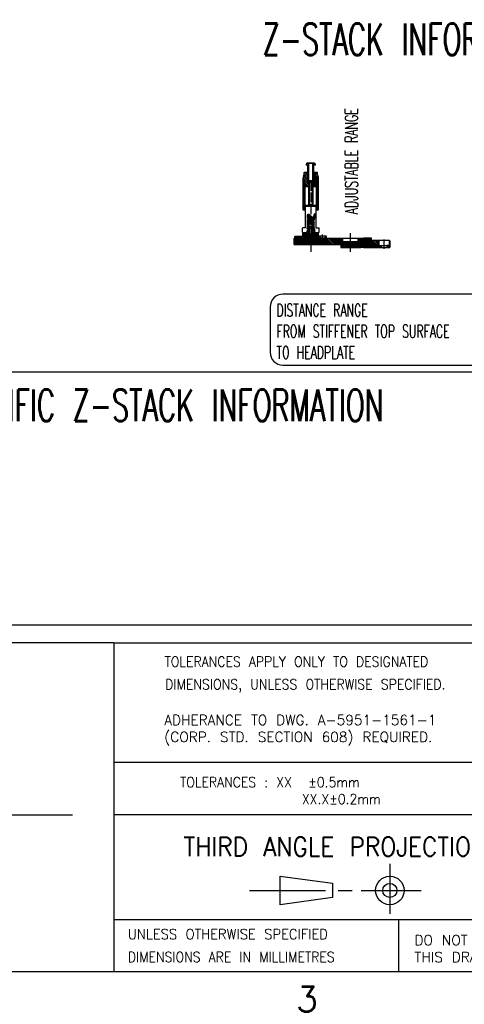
# Model space of a CAD drawing. Extents: x -1763 to 4575, y -3429 to 1051.
# Tile 76 of 174: x 2207 to 2769, y -3419 to -2175. Entities that reach past the tile are written whole.
import ezdxf

# ---------------------------------------------------------------- set-up
doc = ezdxf.new("R2010")
doc.units = 0
doc.linetypes.add('DOT_CENTER', pattern=[14, 12, -1, 0, -1])
doc.layers.add('1', color=7, linetype='CONTINUOUS')
doc.styles.add('CONVERTER_1', font='txt.shx', dxfattribs={"width": 0.63})
doc.styles.add('CONVERTER_10', font='txt.shx', dxfattribs={"width": 0.9045})
doc.styles.add('CONVERTER_4', font='txt.shx', dxfattribs={"width": 0.9})
doc.styles.add('CONVERTER_5', font='txt.shx', dxfattribs={"width": 0.99})
doc.styles.add('CONVERTER_8', font='txt.shx', dxfattribs={"width": 0.945})
doc.styles.add('CONVERTER_9', font='txt.shx', dxfattribs={"width": 0.97875})
pattern_1 = [(135, (-1142.24, -11457.8625), (-1.06066017, -1.06066017), [])]
pattern_2 = [(45, (-1106.5953, -11706.0745), (-1.06066017, 1.06066017), [])]
pattern_3 = [(45, (-1273.4511, -11577.1904), (-0.70710678, 0.70710678), [])]
pattern_4 = [(45, (-1142.2401, -11457.8625), (-0.565685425, 0.565685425), [])]
pattern_5 = [(135, (-1142.2401, -11457.8625), (-0.70710678, -0.70710678), [])]

# ---------------------------------------------------------------- blocks, each defined once
blk = doc.blocks.new('TEXT__610', base_point=(-2000, -2800))
at = {"layer": '1', "color": 1, "linetype": 'CONTINUOUS'}
blk.add_line((4500, -2620), (-700, -2620), dxfattribs=at)
at = {"layer": '1', "color": 7, "linetype": 'CONTINUOUS'}
blk.add_line((4500, -2940), (1900, -2940), dxfattribs=at)
at = {"layer": '1', "color": 7, "style": 'CONVERTER_1', "width": 0.63}
blk.add_text('PROBER SPECIFIC Z-STACK INFORMATION', height=40, dxfattribs=at).set_placement((1947.6, -2682))
blk = doc.blocks.new('ATA1_S', base_point=(-213.98, -422.25))
at = {"layer": '1', "color": 1, "linetype": 'CONTINUOUS'}
for p, q in [((290.81, -370.32), (200.98, -370.32)), ((290.81, -370.32), (360.81, -370.32)), ((290.81, -370.32), (290.81, -422.25)), ((360.81, -389.23), (290.81, -389.23)), ((205.85, -397.49), (284.3, -397.49)), ((360.81, -397.49), (290.81, -397.49)), ((290.81, -414), (335.81, -414)), ((335.81, -414), (335.81, -422.25)), ((335.81, -414), (499.58, -414))]:
    blk.add_line(p, q, dxfattribs=at)
at = {"layer": '1', "color": 1, "linetype": 'DOT_CENTER'}
for p, q in [((334.43, -405.2), (334.43, -413.12)), ((312.27, -409.43), (328.49, -409.43)), ((329.89, -409.43), (339.36, -409.43))]:
    blk.add_line(p, q, dxfattribs=at)
at = {"layer": '1', "color": 7, "linetype": 'CONTINUOUS'}
for p, q in [((317.12, -411.68), (317.12, -407.18)), ((317.12, -407.18), (325.37, -408.3)), ((325.37, -408.3), (325.37, -410.55)), ((325.37, -410.55), (317.12, -411.68)), ((-213.98, -422.25), (565.58, -422.25))]:
    blk.add_line(p, q, dxfattribs=at)
for radius in [2.25, 1.12]:
    blk.add_circle((334.43, -409.43), radius, dxfattribs=at)
at = {"layer": '1', "color": 1}
for s, style, width, p in [('TOLERANCES APPLY ONLY TO DESIGNATED', 'CONVERTER_4', 0.9, (298.83, -374.07)), ('DIMENSIONS, UNLESS OTHERWISE SPECIFIED.', 'CONVERTER_10', 0.9045, (298.92, -377.66)), ('UNLESS OTHERWISE SPECIFIED', 'CONVERTER_8', 0.945, (293.03, -417.13)), ('DIMENSIONS ARE IN MILLIMETRES', 'CONVERTER_4', 0.9, (293.03, -420.75))]:
    blk.add_text(s, height=1.6, dxfattribs=dict(at, style=style, width=width)).set_placement(p)
at = {"layer": '1', "color": 1, "char_height": 1.6, "attachment_point": 7}
for s, insert, style in [('ADHERANCE TO DWG. A-5951-1561-1\\P(CORP. STD. SECTION 608) REQUIRED.', (298.78, -386.5), 'CONVERTER_5'), ('TOLERANCES : XX  ±0.5mm\\P               XX.X±0.2mm', (301.27, -395.79), 'CONVERTER_4'), ('DO NOT SCALE\\PTHIS DRAWING', (338.32, -420.76), 'CONVERTER_5')]:
    blk.add_mtext(s, dxfattribs=dict(at, insert=insert, style=style))
at = {"layer": '1', "color": 7, "attachment_point": 8}
for s, insert, char_height, style in [('THIRD ANGLE PROJECTION', (325.81, -404.02), 3, 'CONVERTER_4'), ('3', (321.34, -428.6), 4, 'CONVERTER_9')]:
    blk.add_mtext(s, dxfattribs=dict(at, insert=insert, char_height=char_height, style=style))
blk = doc.blocks.new('Z-STACK', base_point=(-660.97, -2583.47))
at = {"layer": '1', "linetype": 'CONTINUOUS'}
h = blk.add_hatch(dxfattribs=at)
h.set_pattern_fill('USER', color=3, scale=1.5, angle=135, pattern_type=0)
h.set_pattern_definition(pattern_1)
edge = h.paths.add_edge_path()
edge.add_line((2571.3, -2367.71), (2567.3, -2367.71))
edge.add_arc((2567.3, -2368.21), 0.5, 90, 180)
edge.add_line((2566.8, -2368.21), (2566.8, -2371.09))
edge.add_line((2566.8, -2371.09), (2566.2, -2372.12))
edge.add_arc((2571.4, -2375.12), 6, 150, 180)
edge.add_line((2565.4, -2375.12), (2565.4, -2414.51))
edge.add_line((2565.4, -2414.51), (2565.7, -2414.81))
edge.add_line((2565.7, -2414.81), (2568.1, -2414.81))
edge.add_line((2568.1, -2414.81), (2568.4, -2414.51))
edge.add_line((2568.4, -2414.51), (2568.4, -2386.21))
edge.add_arc((2568.7, -2386.21), 0.3, 450, 540, ccw=False)
edge.add_line((2568.7, -2385.91), (2572.8, -2385.91))
edge.add_line((2572.8, -2385.91), (2573.3, -2385.41))
edge.add_line((2573.3, -2385.41), (2573.3, -2377.91))
edge.add_line((2573.3, -2377.91), (2572.9, -2377.91))
edge.add_line((2572.9, -2377.91), (2572.8, -2377.91))
edge.add_line((2572.8, -2377.91), (2572.8, -2356.21))
edge.add_line((2572.8, -2356.21), (2572.3, -2355.71))
edge.add_line((2572.3, -2355.71), (2571.9, -2355.71))
edge.add_arc((2571.9, -2358.21), 2.5, 90, 180)
edge.add_line((2569.4, -2358.21), (2569.6, -2358.41))
edge.add_line((2569.6, -2358.41), (2571.4, -2358.41))
edge.add_line((2571.4, -2358.41), (2571.4, -2367.71))
edge.add_line((2571.4, -2367.71), (2571.3, -2367.71))
h = blk.add_hatch(dxfattribs=at)
h.set_pattern_fill('USER', color=3, scale=1.5, angle=135, pattern_type=0)
h.set_pattern_definition(pattern_1)
edge = h.paths.add_edge_path()
edge.add_line((2583.5, -2367.71), (2579.5, -2367.71))
edge.add_line((2579.5, -2367.71), (2579.4, -2367.71))
edge.add_line((2579.4, -2367.71), (2579.4, -2358.41))
edge.add_line((2579.4, -2358.41), (2581.2, -2358.41))
edge.add_line((2581.2, -2358.41), (2581.4, -2358.21))
edge.add_arc((2578.9, -2358.21), 2.5, 0, 90)
edge.add_line((2578.9, -2355.71), (2578.5, -2355.71))
edge.add_line((2578.5, -2355.71), (2578, -2356.21))
edge.add_line((2578, -2356.21), (2578, -2377.91))
edge.add_line((2578, -2377.91), (2577.9, -2377.91))
edge.add_line((2577.9, -2377.91), (2577.5, -2377.91))
edge.add_line((2577.5, -2377.91), (2577.5, -2385.41))
edge.add_line((2577.5, -2385.41), (2578, -2385.91))
edge.add_line((2578, -2385.91), (2582.1, -2385.91))
edge.add_arc((2582.1, -2386.21), 0.3, 360, 450, ccw=False)
edge.add_line((2582.4, -2386.21), (2582.4, -2414.51))
edge.add_line((2582.4, -2414.51), (2582.7, -2414.81))
edge.add_line((2582.7, -2414.81), (2585.1, -2414.81))
edge.add_line((2585.1, -2414.81), (2585.4, -2414.51))
edge.add_line((2585.4, -2414.51), (2585.4, -2375.12))
edge.add_arc((2579.4, -2375.12), 6, 0, 30)
edge.add_line((2584.59, -2372.12), (2584, -2371.09))
edge.add_line((2584, -2371.09), (2584, -2368.21))
edge.add_arc((2583.5, -2368.21), 0.5, 0, 90)
h = blk.add_hatch(dxfattribs=at)
h.set_pattern_fill('USER', color=1, scale=1.5, angle=45, pattern_type=0)
h.set_pattern_definition([(45, (-1142.24, -11457.8625), (-1.06066017, 1.06066017), [])])
h.paths.add_polyline_path([(2584.9, -2410.71), (2585.2, -2410.71), (2585.2, -2410.41), (2584.9, -2410.41), (2582.7, -2410.41), (2582.7, -2410.71)])
h = blk.add_hatch(dxfattribs=at)
h.set_pattern_fill('USER', color=1, scale=1.5, angle=45, pattern_type=0)
h.set_pattern_definition([(45, (-1114.7957, -11416.7576), (-1.06066017, 1.06066017), [])])
h.paths.add_polyline_path([(2584.9, -2413.41), (2585.2, -2413.41), (2585.2, -2413.11), (2584.9, -2413.11), (2582.7, -2413.11), (2582.7, -2413.41)])
h = blk.add_hatch(dxfattribs=at)
h.set_pattern_fill('USER', color=1, scale=1.5, angle=45, pattern_type=0)
h.set_pattern_definition([(45, (-910.5537, -11564.7504), (-1.06066017, 1.06066017), [])])
edge = h.paths.add_edge_path()
edge.add_line((2572.1, -2451.81), (2572.8, -2451.81))
edge.add_line((2572.8, -2451.81), (2573.4, -2451.21))
edge.add_line((2573.4, -2451.21), (2573.4, -2435.66))
edge.add_line((2573.4, -2435.66), (2573.4, -2432.66))
edge.add_line((2573.4, -2432.66), (2575.4, -2431.72))
edge.add_line((2575.4, -2431.72), (2577.4, -2432.66))
edge.add_line((2577.4, -2432.66), (2577.4, -2451.21))
edge.add_line((2577.4, -2451.21), (2578, -2451.81))
edge.add_line((2578, -2451.81), (2578.85, -2451.81))
edge.add_spline(control_points=[(2578.85, -2451.81), (2579.39, -2451.17), (2578.93, -2450.29), (2578.45, -2449.13), (2578.69, -2448.34), (2578.96, -2447.66), (2578.93, -2446.9), (2578.71, -2445.81), (2578.66, -2444.34), (2579.29, -2443.05), (2579.94, -2442.6), (2580.28, -2442.35), (2580.44, -2441.63), (2580.12, -2440.43), (2580.26, -2439.04), (2579.55, -2437.95), (2579.29, -2436.62), (2579.33, -2434.46), (2579.49, -2431.44), (2579.75, -2428.02), (2580.16, -2424.73), (2580.14, -2422), (2580.74, -2420.48), (2580.25, -2419.39), (2580.03, -2421.25), (2579.54, -2422.04), (2579.02, -2423.48), (2577.78, -2424.22), (2576.5, -2423.58), (2575.42, -2422.64), (2574.31, -2421.52), (2573.38, -2420.64), (2572.23, -2419.97), (2571.21, -2421.18), (2571.2, -2423.15), (2571.09, -2425.95), (2571.23, -2429.17), (2571.32, -2432.21), (2571.39, -2434.35), (2571.24, -2435.73), (2571.1, -2436.98), (2571.05, -2438.73), (2570.88, -2440.6), (2570.9, -2441.81), (2570.7, -2442.64), (2571.26, -2442.8), (2571.8, -2442.45), (2572.37, -2443.28), (2572.46, -2444.28), (2572.11, -2445.5), (2571.7, -2446.67), (2571.82, -2447.82), (2572.07, -2449.5), (2571.4, -2450.85), (2572.1, -2451.81)], knot_values=[0, 0, 0, 0, 1.9498316, 2.8955307, 3.6129099, 4.3575522, 5.082304, 5.8378225, 7.7042877, 9.4294811, 9.7718513, 10.0869061, 10.6711908, 11.7819413, 13.8645257, 14.5798033, 15.5853521, 17.8628422, 21.0586659, 24.6629818, 28.1580283, 31.0240841, 32.7414443, 32.9749431, 34.0122843, 35.5822584, 37.035952, 38.1957937, 39.4119573, 40.951462, 42.5934098, 44.0271925, 45.0118005, 45.9491036, 47.9851783, 50.8965914, 54.3573261, 57.6452098, 60.0358985, 60.7607143, 61.7998567, 63.8051307, 66.0567646, 67.2551408, 67.7647403, 68.1332217, 68.6910981, 69.4243205, 70.4742285, 71.806011, 73.1362811, 74.1724342, 75.2048021, 78.2249136, 78.2249136, 78.2249136, 78.2249136], degree=3, periodic=0)
h = blk.add_hatch(dxfattribs=at)
h.set_pattern_fill('USER', color=4, scale=1.5, angle=135, pattern_type=0)
h.set_pattern_definition(pattern_1)
h.paths.add_polyline_path([(2588.75, -2458.66), (2554.4, -2458.66), (2554.4, -2451.16), (2554.9, -2450.66), (2565.4, -2450.66), (2565.4, -2454.86), (2585.4, -2454.86), (2585.4, -2450.66), (2588.75, -2450.66)])
h = blk.add_hatch(dxfattribs=at)
h.set_pattern_fill('USER', color=1, scale=1.5, angle=45, pattern_type=0)
h.set_pattern_definition(pattern_2)
h.paths.add_polyline_path([(2555.4, -2448.66), (2555.9, -2448.16), (2565.4, -2448.16), (2565.4, -2444.26), (2568.9, -2444.26), (2568.9, -2445.26), (2567.4, -2445.26), (2567.4, -2454.66), (2566.4, -2454.66), (2565.4, -2453.66), (2565.4, -2450.66), (2555.9, -2450.66), (2555.4, -2450.16)])
h = blk.add_hatch(dxfattribs=at)
h.set_pattern_fill('USER', color=1, angle=135, pattern_type=0)
h.set_pattern_definition(pattern_5)
edge = h.paths.add_edge_path()
edge.add_line((2569.4, -2450.26), (2567.9, -2450.26))
edge.add_line((2567.9, -2450.26), (2567.4, -2449.76))
edge.add_line((2567.4, -2449.76), (2567.4, -2445.76))
edge.add_line((2567.4, -2445.76), (2567.9, -2445.26))
edge.add_line((2567.9, -2445.26), (2569.4, -2445.26))
edge.add_arc((2575.4, -2447.76), 6.5, 157.38014, -157.38014)
h = blk.add_hatch(dxfattribs=at)
h.set_pattern_fill('USER', color=1, scale=0.8, angle=45, pattern_type=0)
h.set_pattern_definition(pattern_4)
h.paths.add_polyline_path([(2568.7, -2454.66), (2567.4, -2454.66), (2567.4, -2450.26), (2568.7, -2450.26)])
h = blk.add_hatch(dxfattribs=at)
h.set_pattern_fill('USER', color=1, angle=135, pattern_type=0)
h.set_pattern_definition(pattern_5)
edge = h.paths.add_edge_path()
edge.add_line((2571.4, -2451.76), (2570.27, -2451.76))
edge.add_arc((2575.4, -2447.76), 6.5, 202.61986, 217.97987, ccw=False)
edge.add_arc((2575.4, -2447.76), 6.5, 517.38014, 202.61986, ccw=False)
edge.add_arc((2575.4, -2447.76), 6.5, 502.02013, 517.38014, ccw=False)
edge.add_line((2570.27, -2443.76), (2571.4, -2443.76))
edge.add_line((2571.4, -2443.76), (2571.4, -2451.76))
h = blk.add_hatch(dxfattribs=at)
h.set_pattern_fill('USER', color=1, angle=45, pattern_type=0)
h.set_pattern_definition(pattern_3)
h.paths.add_polyline_path([(2572.6, -2452.06), (2570.3, -2454.36), (2569, -2454.36), (2569, -2451.76), (2572.6, -2451.76)])
h = blk.add_hatch(dxfattribs=at)
h.set_pattern_fill('USER', color=1, angle=45, pattern_type=0)
h.set_pattern_definition(pattern_3)
h.paths.add_polyline_path([(2581.8, -2451.76), (2581.8, -2454.36), (2580.5, -2454.36), (2578.2, -2452.06), (2578.2, -2451.76)])
h = blk.add_hatch(dxfattribs=at)
h.set_pattern_fill('USER', color=1, angle=135, pattern_type=0)
h.set_pattern_definition(pattern_5)
edge = h.paths.add_edge_path()
edge.add_line((2580.52, -2451.76), (2579.4, -2451.76))
edge.add_line((2579.4, -2451.76), (2579.4, -2443.76))
edge.add_line((2579.4, -2443.76), (2580.52, -2443.76))
edge.add_arc((2575.4, -2447.76), 6.5, 382.61986, 397.97987, ccw=False)
edge.add_arc((2575.4, -2447.76), 6.5, 337.38014, 382.61986, ccw=False)
edge.add_arc((2575.4, -2447.76), 6.5, 322.02013, 337.38014, ccw=False)
h = blk.add_hatch(dxfattribs=at)
h.set_pattern_fill('USER', color=1, angle=135, pattern_type=0)
h.set_pattern_definition(pattern_5)
edge = h.paths.add_edge_path()
edge.add_line((2582.9, -2450.26), (2581.4, -2450.26))
edge.add_arc((2575.4, -2447.76), 6.5, -22.61986, 22.61986)
edge.add_line((2581.4, -2445.26), (2582.9, -2445.26))
edge.add_line((2582.9, -2445.26), (2583.4, -2445.76))
edge.add_line((2583.4, -2445.76), (2583.4, -2449.76))
edge.add_line((2583.4, -2449.76), (2582.9, -2450.26))
h = blk.add_hatch(dxfattribs=at)
h.set_pattern_fill('USER', color=1, scale=1.5, angle=45, pattern_type=0)
h.set_pattern_definition(pattern_2)
h.paths.add_polyline_path([(2583.4, -2445.26), (2581.9, -2445.26), (2581.9, -2444.26), (2585.4, -2444.26), (2585.4, -2448.16), (2586.05, -2448.16), (2588.15, -2450.26), (2588.15, -2450.66), (2585.4, -2450.66), (2585.4, -2453.66), (2584.4, -2454.66), (2583.4, -2454.66)])
h = blk.add_hatch(dxfattribs=at)
h.set_pattern_fill('USER', color=1, scale=0.8, angle=45, pattern_type=0)
h.set_pattern_definition(pattern_4)
h.paths.add_polyline_path([(2583.4, -2454.66), (2582.1, -2454.66), (2582.1, -2450.26), (2583.4, -2450.26)])
h = blk.add_hatch(dxfattribs=at)
h.set_pattern_fill('USER', color=4, scale=1.5, angle=135, pattern_type=0)
h.set_pattern_definition(pattern_1)
h.paths.add_polyline_path([(2638.4, -2462.66), (2613.4, -2462.66), (2613.4, -2458.66), (2592.05, -2458.66), (2592.05, -2450.66), (2615.4, -2450.66), (2615.4, -2454.86), (2635.4, -2454.86), (2635.4, -2450.66), (2638.4, -2450.66)])
h = blk.add_hatch(dxfattribs=at)
h.set_pattern_fill('USER', color=1, scale=1.5, angle=45, pattern_type=0)
h.set_pattern_definition(pattern_2)
h.paths.add_polyline_path([(2594.75, -2448.16), (2594.9, -2448.16), (2595.4, -2448.66), (2595.4, -2450.16), (2594.9, -2450.66), (2592.65, -2450.66), (2592.65, -2450.26)])
h = blk.add_hatch(dxfattribs=at)
h.set_pattern_fill('USER', color=4, scale=1.5, angle=135, pattern_type=0)
h.set_pattern_definition(pattern_1)
h.paths.add_polyline_path([(2638.75, -2450.66), (2638.4, -2450.66), (2638.4, -2462.66), (2638.75, -2462.66)])
h = blk.add_hatch(dxfattribs=at)
h.set_pattern_fill('USER', color=4, scale=1.5, angle=135, pattern_type=0)
h.set_pattern_definition(pattern_1)
h.paths.add_polyline_path([(2642.4, -2450.66), (2642.05, -2450.66), (2642.05, -2462.66), (2642.4, -2462.66)])
h = blk.add_hatch(dxfattribs=at)
h.set_pattern_fill('USER', color=4, scale=1.5, angle=135, pattern_type=0)
h.set_pattern_definition(pattern_1)
h.paths.add_polyline_path([(2661.4, -2453.66), (2652.4, -2453.66), (2652.4, -2450.66), (2642.4, -2450.66), (2642.4, -2462.66), (2664.4, -2462.66), (2664.4, -2460.16), (2661.4, -2460.16)])
h = blk.add_hatch(dxfattribs=at)
h.set_pattern_fill('USER', color=4, scale=1.5, angle=135, pattern_type=0)
h.set_pattern_definition(pattern_1)
h.paths.add_polyline_path([(2674.4, -2460.16), (2671.4, -2460.16), (2671.4, -2462.66), (2675.4, -2462.66), (2675.4, -2454.16), (2674.9, -2453.66), (2674.4, -2453.66)])
at = {"layer": '1', "color": 3, "linetype": 'CONTINUOUS'}
for p, q in [((2569.4, -2358.21), (2569.4, -2358.21)), ((2569.4, -2358.21), (2569.6, -2358.41)), ((2569.4, -2358.21), (2569.4, -2358.21)), ((2571.4, -2358.41), (2569.6, -2358.41)), ((2571.4, -2358.41), (2571.4, -2367.71)), ((2571.9, -2355.71), (2572.3, -2355.71)), ((2572.8, -2356.21), (2572.3, -2355.71)), ((2572.3, -2355.71), (2575.4, -2355.71)), ((2575.4, -2356.21), (2572.8, -2356.21)), ((2572.8, -2377.91), (2572.8, -2356.21)), ((2575.4, -2355.71), (2578.5, -2355.71)), ((2578, -2356.21), (2575.4, -2356.21)), ((2578, -2356.21), (2578.5, -2355.71)), ((2578, -2377.91), (2578, -2356.21)), ((2578.5, -2355.71), (2578.9, -2355.71)), ((2579.4, -2367.71), (2579.4, -2358.41)), ((2581.2, -2358.41), (2579.4, -2358.41)), ((2581.2, -2358.41), (2581.4, -2358.21)), ((2581.4, -2358.21), (2581.4, -2358.21)), ((2581.4, -2358.21), (2581.4, -2358.21)), ((2565.4, -2374.51), (2565.4, -2374.56)), ((2565.4, -2375.12), (2565.4, -2414.51)), ((2566.2, -2372.12), (2566.8, -2371.09)), ((2566.8, -2368.21), (2566.8, -2371.09)), ((2571.3, -2367.71), (2567.3, -2367.71)), ((2571.4, -2367.71), (2571.3, -2367.71)), ((2571.4, -2367.71), (2571.4, -2367.71)), ((2571.4, -2367.71), (2571.4, -2367.71)), ((2571.4, -2367.71), (2571.4, -2367.71)), ((2571.4, -2367.71), (2571.4, -2367.71)), ((2579.4, -2367.71), (2579.4, -2367.71)), ((2579.4, -2367.71), (2579.4, -2367.71)), ((2579.4, -2367.71), (2579.4, -2367.71)), ((2579.4, -2367.71), (2579.4, -2367.71)), ((2579.5, -2367.71), (2579.4, -2367.71)), ((2583.5, -2367.71), (2579.5, -2367.71)), ((2584, -2371.09), (2584, -2368.21)), ((2584, -2371.09), (2584.59, -2372.12)), ((2585.4, -2374.56), (2585.4, -2374.51)), ((2585.4, -2414.51), (2585.4, -2375.12)), ((2568.4, -2414.51), (2568.4, -2386.21)), ((2572.8, -2385.91), (2568.7, -2385.91)), ((2572.8, -2377.91), (2572.9, -2377.91)), ((2572.8, -2385.91), (2573.3, -2385.41)), ((2572.9, -2377.91), (2573.3, -2377.91)), ((2572.9, -2377.91), (2572.9, -2385.81)), ((2573.3, -2377.91), (2577.5, -2377.91)), ((2573.3, -2377.91), (2573.3, -2385.41)), ((2577.5, -2377.91), (2577.9, -2377.91)), ((2577.5, -2385.41), (2577.5, -2377.91)), ((2578, -2385.91), (2577.5, -2385.41)), ((2577.9, -2385.81), (2577.9, -2377.91)), ((2577.9, -2377.91), (2578, -2377.91)), ((2582.1, -2385.91), (2578, -2385.91)), ((2582.4, -2386.21), (2582.4, -2414.51)), ((2565.4, -2414.51), (2565.7, -2414.81)), ((2565.7, -2414.81), (2568.1, -2414.81)), ((2568.1, -2414.81), (2568.4, -2414.51)), ((2582.4, -2414.51), (2582.7, -2414.81)), ((2582.7, -2414.81), (2585.1, -2414.81)), ((2585.1, -2414.81), (2585.4, -2414.51))]:
    blk.add_line(p, q, dxfattribs=at)
at = {"layer": '1', "color": 7, "linetype": 'CONTINUOUS'}
for p, q in [((2572.9, -2380.31), (2573.9, -2379.31)), ((2572.9, -2408.21), (2572.9, -2380.31)), ((2572.9, -2380.31), (2577.9, -2380.31)), ((2573.9, -2379.31), (2576.9, -2379.31)), ((2577.9, -2380.31), (2576.9, -2379.31)), ((2577.9, -2380.31), (2577.9, -2408.21)), ((2569.4, -2409.21), (2568.4, -2410.21)), ((2568.4, -2410.21), (2568.4, -2437.61)), ((2568.4, -2410.21), (2582.4, -2410.21)), ((2569.4, -2409.21), (2572.9, -2409.21)), ((2572.9, -2408.21), (2575.4, -2408.21)), ((2572.9, -2409.21), (2581.4, -2409.21)), ((2575.4, -2408.21), (2577.9, -2408.21)), ((2581.4, -2409.21), (2582.4, -2410.21)), ((2582.4, -2437.61), (2582.4, -2410.21)), ((2582.7, -2410.41), (2582.4, -2410.71)), ((2582.7, -2410.71), (2582.4, -2410.71)), ((2582.4, -2410.71), (2582.4, -2413.11)), ((2582.7, -2413.11), (2582.4, -2413.11)), ((2582.4, -2413.11), (2582.7, -2413.41)), ((2584.9, -2410.41), (2582.7, -2410.41)), ((2582.7, -2410.41), (2582.7, -2410.71)), ((2582.7, -2410.71), (2582.7, -2413.11)), ((2584.9, -2410.71), (2582.7, -2410.71)), ((2582.7, -2413.11), (2582.7, -2413.41)), ((2584.9, -2413.11), (2582.7, -2413.11)), ((2582.7, -2413.41), (2584.9, -2413.41)), ((2585.2, -2410.41), (2584.9, -2410.41)), ((2585.2, -2410.71), (2584.9, -2410.71)), ((2585.2, -2413.11), (2584.9, -2413.11)), ((2584.9, -2413.41), (2585.2, -2413.41)), ((2585.2, -2410.71), (2585.2, -2410.41)), ((2585.4, -2410.61), (2585.2, -2410.41)), ((2585.2, -2413.11), (2585.2, -2410.71)), ((2585.2, -2413.41), (2585.2, -2413.11)), ((2585.2, -2413.41), (2585.4, -2413.21)), ((2585.4, -2413.21), (2585.4, -2410.61)), ((2564.9, -2438.21), (2565.3, -2437.81)), ((2564.9, -2443.26), (2564.9, -2438.21)), ((2568.2, -2437.81), (2565.3, -2437.81)), ((2573.4, -2435.66), (2572.9, -2435.66)), ((2572.9, -2438.76), (2573.4, -2438.26)), ((2572.9, -2438.76), (2572.9, -2450.96)), ((2577.9, -2438.76), (2572.9, -2438.76)), ((2573.4, -2432.66), (2575.4, -2431.72)), ((2573.4, -2432.66), (2577.4, -2432.66)), ((2573.4, -2435.66), (2573.4, -2432.66)), ((2573.4, -2435.66), (2577.4, -2435.66)), ((2573.4, -2435.66), (2573.4, -2451.21)), ((2577.4, -2438.26), (2573.4, -2438.26)), ((2573.4, -2438.26), (2573.4, -2438.76)), ((2573.4, -2438.76), (2573.4, -2450.96)), ((2575.4, -2431.72), (2577.4, -2432.66)), ((2577.4, -2432.66), (2577.4, -2451.21)), ((2577.4, -2435.66), (2577.9, -2435.66)), ((2577.9, -2438.76), (2577.4, -2438.26)), ((2577.4, -2438.26), (2577.4, -2438.76)), ((2577.4, -2438.76), (2577.4, -2450.96)), ((2577.9, -2438.76), (2577.9, -2450.96)), ((2582.6, -2437.81), (2585.5, -2437.81)), ((2585.9, -2438.21), (2585.5, -2437.81)), ((2585.9, -2443.26), (2585.9, -2438.21)), ((2555.9, -2448.16), (2555.4, -2448.66)), ((2555.4, -2450.16), (2555.4, -2448.66)), ((2555.9, -2450.66), (2555.4, -2450.16)), ((2555.9, -2448.16), (2565.4, -2448.16)), ((2565.4, -2450.66), (2555.9, -2450.66)), ((2564.9, -2443.26), (2565.3, -2443.66)), ((2565.3, -2443.66), (2571.4, -2443.66)), ((2565.4, -2448.16), (2565.4, -2444.26)), ((2565.4, -2444.26), (2568.9, -2444.26)), ((2565.4, -2450.66), (2565.4, -2453.66)), ((2567.9, -2445.26), (2567.4, -2445.76)), ((2567.4, -2454.66), (2567.4, -2445.26)), ((2567.4, -2445.26), (2568.9, -2445.26)), ((2567.4, -2445.76), (2567.4, -2449.76)), ((2567.4, -2449.76), (2567.9, -2450.26)), ((2568.7, -2450.26), (2567.4, -2450.26)), ((2567.4, -2454.66), (2567.4, -2450.26)), ((2569.4, -2445.26), (2567.9, -2445.26)), ((2567.9, -2450.26), (2569.4, -2450.26)), ((2568.7, -2454.66), (2568.7, -2450.26)), ((2568.9, -2444.26), (2569.92, -2444.26)), ((2568.9, -2444.26), (2568.9, -2445.26)), ((2568.9, -2445.26), (2569.4, -2445.26)), ((2569, -2451.76), (2569, -2454.36)), ((2572.6, -2451.76), (2569, -2451.76)), ((2571.4, -2443.76), (2570.27, -2443.76)), ((2571.4, -2451.76), (2570.27, -2451.76)), ((2572.6, -2452.06), (2570.3, -2454.36)), ((2570.4, -2454.26), (2572.9, -2451.76)), ((2571.4, -2443.66), (2571.4, -2451.81)), ((2572.07, -2443.66), (2571.4, -2443.66)), ((2571.4, -2443.76), (2571.4, -2451.76)), ((2572.4, -2443.76), (2571.4, -2443.76)), ((2572.4, -2451.76), (2571.4, -2451.76)), ((2571.4, -2451.81), (2572.1, -2451.81)), ((2572.8, -2451.81), (2572.1, -2451.81)), ((2572.6, -2451.76), (2572.6, -2452.06)), ((2578.2, -2451.76), (2572.6, -2451.76)), ((2572.8, -2451.81), (2573.4, -2451.21)), ((2572.8, -2451.81), (2578, -2451.81)), ((2572.9, -2451.76), (2572.9, -2450.96)), ((2573.4, -2451.76), (2572.9, -2451.76)), ((2573.4, -2451.76), (2573.4, -2450.96)), ((2577.4, -2451.76), (2573.4, -2451.76)), ((2577.4, -2451.76), (2577.4, -2450.96)), ((2578, -2451.81), (2577.4, -2451.21)), ((2577.9, -2451.76), (2577.4, -2451.76)), ((2577.9, -2450.96), (2577.9, -2451.76)), ((2580.4, -2454.26), (2577.9, -2451.76)), ((2578.85, -2451.81), (2578, -2451.81)), ((2578.2, -2451.76), (2578.2, -2452.06)), ((2581.8, -2451.76), (2578.2, -2451.76)), ((2580.5, -2454.36), (2578.2, -2452.06)), ((2579.4, -2443.76), (2578.4, -2443.76)), ((2579.4, -2451.76), (2578.4, -2451.76)), ((2578.85, -2451.81), (2579.4, -2451.81)), ((2579.04, -2443.66), (2579.4, -2443.66)), ((2579.4, -2443.66), (2579.4, -2451.81)), ((2579.4, -2443.66), (2585.5, -2443.66)), ((2579.4, -2443.76), (2579.4, -2451.76)), ((2580.52, -2443.76), (2579.4, -2443.76)), ((2580.52, -2451.76), (2579.4, -2451.76)), ((2580.87, -2444.26), (2581.9, -2444.26)), ((2581.4, -2445.26), (2582.9, -2445.26)), ((2581.4, -2445.26), (2581.9, -2445.26)), ((2582.9, -2450.26), (2581.4, -2450.26)), ((2581.8, -2451.76), (2581.8, -2454.36)), ((2581.9, -2444.26), (2585.4, -2444.26)), ((2581.9, -2444.26), (2581.9, -2445.26)), ((2583.4, -2445.26), (2581.9, -2445.26)), ((2583.4, -2450.26), (2582.1, -2450.26)), ((2582.1, -2454.66), (2582.1, -2450.26)), ((2582.9, -2445.26), (2583.4, -2445.76)), ((2583.4, -2449.76), (2582.9, -2450.26)), ((2583.4, -2454.66), (2583.4, -2445.26)), ((2583.4, -2445.76), (2583.4, -2449.76)), ((2583.4, -2454.66), (2583.4, -2450.26)), ((2585.4, -2448.16), (2585.4, -2444.26)), ((2585.4, -2448.16), (2586.05, -2448.16)), ((2585.4, -2450.66), (2588.15, -2450.66)), ((2585.4, -2450.66), (2585.4, -2453.66)), ((2585.9, -2443.26), (2585.5, -2443.66)), ((2594.75, -2448.16), (2586.05, -2448.16)), ((2588.15, -2450.26), (2586.05, -2448.16)), ((2588.15, -2450.26), (2592.65, -2450.26)), ((2588.15, -2450.66), (2588.15, -2450.26)), ((2588.15, -2450.66), (2592.65, -2450.66)), ((2594.75, -2448.16), (2592.65, -2450.26)), ((2592.65, -2450.26), (2592.65, -2450.66)), ((2592.65, -2450.66), (2594.9, -2450.66)), ((2594.9, -2448.16), (2594.75, -2448.16)), ((2594.9, -2450.66), (2595.4, -2450.16)), ((2595.4, -2450.16), (2595.4, -2448.66)), ((2566.4, -2454.66), (2565.4, -2453.66)), ((2566.4, -2454.66), (2567.4, -2454.66)), ((2568.7, -2454.66), (2567.4, -2454.66)), ((2567.4, -2454.66), (2583.4, -2454.66)), ((2582.1, -2454.66), (2568.7, -2454.66)), ((2569, -2454.36), (2570.3, -2454.36)), ((2570.3, -2454.36), (2580.5, -2454.36)), ((2580.4, -2454.26), (2570.4, -2454.26)), ((2580.5, -2454.36), (2581.8, -2454.36)), ((2583.4, -2454.66), (2582.1, -2454.66)), ((2583.4, -2454.66), (2584.4, -2454.66)), ((2584.4, -2454.66), (2585.4, -2453.66))]:
    blk.add_line(p, q, dxfattribs=at)
at = {"layer": '1', "color": 1, "linetype": 'CONTINUOUS'}
for p, q in [((2573.3, -2379.91), (2573.3, -2408.41)), ((2577.5, -2408.41), (2577.5, -2379.91)), ((2572.9, -2451.71), (2572.9, -2435.66)), ((2577.9, -2435.66), (2577.9, -2438.16)), ((2577.9, -2438.16), (2577.9, -2451.71))]:
    blk.add_line(p, q, dxfattribs=at)
at = {"layer": '1', "color": 1, "linetype": 'DOT_CENTER'}
for p, q in [((2575.4, -2378.97), (2575.4, -2408.21)), ((2575.4, -2408.21), (2575.4, -2453.49)), ((2575.4, -2456.47), (2575.4, -2443.23)), ((2575.4, -2450.22), (2575.4, -2455.26)), ((2590.4, -2453.08), (2590.4, -2445.91))]:
    blk.add_line(p, q, dxfattribs=at)
at = {"layer": '1', "color": 4, "linetype": 'CONTINUOUS'}
for p, q in [((2554.4, -2451.16), (2554.9, -2450.66)), ((2554.4, -2458.66), (2554.4, -2451.16)), ((2554.9, -2450.66), (2565.4, -2450.66)), ((2565.4, -2450.66), (2565.4, -2454.86)), ((2585.4, -2454.86), (2585.4, -2450.66)), ((2585.4, -2450.66), (2588.75, -2450.66)), ((2588.4, -2450.66), (2588.4, -2458.66)), ((2588.75, -2450.66), (2588.75, -2458.66)), ((2588.75, -2450.66), (2592.05, -2450.66)), ((2592.05, -2450.66), (2592.05, -2458.66)), ((2592.05, -2450.66), (2615.4, -2450.66)), ((2592.4, -2450.66), (2592.4, -2458.66)), ((2615.4, -2450.66), (2615.4, -2454.86)), ((2615.4, -2450.66), (2635.4, -2450.66)), ((2635.4, -2450.66), (2638.4, -2450.66)), ((2635.4, -2454.86), (2635.4, -2450.66)), ((2638.4, -2450.66), (2638.75, -2450.66)), ((2638.4, -2450.66), (2638.4, -2462.66)), ((2638.75, -2450.66), (2642.05, -2450.66)), ((2638.75, -2450.66), (2638.75, -2462.66)), ((2642.4, -2450.66), (2642.05, -2450.66)), ((2642.05, -2450.66), (2642.05, -2462.66)), ((2652.4, -2450.66), (2642.4, -2450.66)), ((2642.4, -2450.66), (2642.4, -2462.66)), ((2652.4, -2453.66), (2652.4, -2450.66)), ((2554.4, -2458.66), (2588.75, -2458.66)), ((2565.4, -2454.86), (2585.4, -2454.86)), ((2588.75, -2458.66), (2592.05, -2458.66)), ((2592.05, -2458.66), (2613.4, -2458.66)), ((2613.4, -2458.66), (2613.4, -2462.66)), ((2613.4, -2462.66), (2638.4, -2462.66)), ((2615.4, -2454.86), (2635.4, -2454.86)), ((2638.4, -2462.66), (2638.75, -2462.66)), ((2642.05, -2462.66), (2638.75, -2462.66)), ((2642.05, -2462.66), (2642.4, -2462.66)), ((2642.4, -2462.66), (2664.4, -2462.66)), ((2661.4, -2453.66), (2652.4, -2453.66)), ((2674.4, -2453.66), (2661.4, -2453.66)), ((2661.4, -2453.66), (2661.4, -2460.16)), ((2661.4, -2460.16), (2664.4, -2460.16)), ((2664.4, -2460.16), (2671.4, -2460.16)), ((2664.4, -2460.16), (2664.4, -2462.66)), ((2664.4, -2462.66), (2671.4, -2462.66)), ((2671.4, -2460.16), (2671.4, -2462.66)), ((2674.4, -2460.16), (2671.4, -2460.16)), ((2671.4, -2462.66), (2675.4, -2462.66)), ((2674.4, -2453.66), (2674.4, -2460.16)), ((2674.9, -2453.66), (2674.4, -2453.66)), ((2674.9, -2453.66), (2675.4, -2454.16)), ((2675.4, -2454.16), (2675.4, -2462.66))]:
    blk.add_line(p, q, dxfattribs=at)
at = {"layer": '1', "color": 4, "linetype": 'DOT_CENTER'}
for p, q in [((2575.4, -2444.58), (2575.4, -2467.96)), ((2590.4, -2450.29), (2590.4, -2459.11)), ((2625.4, -2444.58), (2625.4, -2467.96)), ((2640.4, -2450.29), (2640.4, -2463.11)), ((2667.9, -2452.43), (2667.9, -2464.29))]:
    blk.add_line(p, q, dxfattribs=at)
at = {"layer": '1', "color": 7, "linetype": 'DOT_CENTER'}
blk.add_line((2594.9, -2448.16), (2595.4, -2448.66), dxfattribs=at)
at = {"layer": '1', "color": 1}
blk.add_lwpolyline([(2540.12, -2611.17), (2797.4, -2611.17, 0.4142136), (2813.4, -2595.17), (2813.4, -2537.57, 0.4142136), (2797.4, -2521.57), (2540.12, -2521.57, 0.4142136), (2524.12, -2537.57), (2524.12, -2595.17, 0.4142136)], format="xyb", close=True, dxfattribs=at)
at = {"layer": '1', "color": 3, "linetype": 'CONTINUOUS'}
for centre, radius, start, end in [((2571.9, -2358.21), 2.5, 90, 180), ((2578.9, -2358.21), 2.5, 0, 90), ((2571.4, -2375.12), 6, 150, 180), ((2567.3, -2368.21), 0.5, 90, 180), ((2583.5, -2368.21), 0.5, 0, 90), ((2579.4, -2375.12), 6, 0, 30), ((2568.7, -2386.21), 0.3, 90, 180), ((2582.1, -2386.21), 0.3, 0, 90)]:
    blk.add_arc(centre, radius, start, end, dxfattribs=at)
at = {"layer": '1', "color": 7, "linetype": 'CONTINUOUS'}
for centre, radius, start, end in [((2572.9, -2408.71), 0.5, 0, 90), ((2572.9, -2408.71), 0.5, -90, 0), ((2577.9, -2408.71), 0.5, 90, 180), ((2577.9, -2408.71), 0.5, 180, -90), ((2568.2, -2437.61), 0.2, -90, 0), ((2582.6, -2437.61), 0.2, 180, -90), ((2575.4, -2447.76), 6.5, 157.38014, -157.38014), ((2575.4, -2447.76), 6.5, 142.02013, 157.38014), ((2575.4, -2447.76), 6.5, -157.38014, -142.02013), ((2575.4, -2447.76), 6.5, 22.61986, 37.97987), ((2575.4, -2447.76), 6.5, -37.97987, -22.61986), ((2575.4, -2447.76), 6.5, -22.61986, 22.61986)]:
    blk.add_arc(centre, radius, start, end, dxfattribs=at)
at = {"layer": '1', "color": 1, "linetype": 'DOT_CENTER'}
blk.add_open_spline([(2572.1, -2451.81), (2571.4, -2450.9), (2572.24, -2449.16), (2571.45, -2446.65), (2572.78, -2444.29), (2571.86, -2442.05), (2570.59, -2443.33), (2570.88, -2441.56), (2571.03, -2438.66), (2571.15, -2435.96), (2571.64, -2434.91), (2569.78, -2410.6), (2578.2, -2431.1), (2581.47, -2413.43), (2578.61, -2437), (2579.75, -2438.21), (2579.96, -2438.66), (2580.29, -2441.34), (2580.64, -2442.18), (2578.79, -2443.28), (2578.56, -2445.5), (2579.12, -2447.64), (2577.97, -2449.54), (2579.67, -2450.84), (2578.85, -2451.81)], degree=3, knots=[33.2151268, 33.2151268, 33.2151268, 33.2151268, 36.2556781, 38.3090573, 40.8178661, 43.0037532, 44.9472058, 46.4348758, 46.4348758, 46.4348758, 47.6048674, 50.9949791, 58.9484812, 62.213183, 66.7979009, 68.0532729, 68.0532729, 68.0532729, 69.9438918, 70.6062281, 74.0310768, 75.4391945, 76.8442219, 79.6500026, 79.6500026, 79.6500026, 79.6500026], dxfattribs=at)
at = {"layer": '1', "color": 7, "style": 'CONVERTER_1', "width": 0.63}
blk.add_text('Z-STACK INFORMATION FOR 12" WPI (AUTO & MANUAL), SEE DRAWINGS:', height=40, dxfattribs=at).set_placement((2514.48, -2219.2))
at = {"layer": '1', "color": 1, "insert": (2634.77, -2420.3), "char_height": 16, "attachment_point": 7, "rotation": 90, "style": 'CONVERTER_1'}
blk.add_mtext('ADJUSTABLE RANGE', dxfattribs=at)
at = {"layer": '1', "color": 1, "insert": (2532.12, -2603.17), "char_height": 16, "attachment_point": 7, "style": 'CONVERTER_1'}
blk.add_mtext('DISTANCE RANGE\\PFROM STIFFENER TOP SURFACE\\PTO HEADPLATE', dxfattribs=at)

msp = doc.modelspace()

# ---------------------------------------------------------------- block references
at = {"layer": '1', "xscale": 8, "yscale": 8, "zscale": 8}
msp.add_blockref('ATA1_S', (-1711.9, -3378), dxfattribs=at)
at = {"layer": '1'}
for name, p in [('TEXT__610', (-2000, -2800)), ('Z-STACK', (-661, -2583.5))]:
    msp.add_blockref(name, p, dxfattribs=at)

doc.saveas('drawing.dxf')
